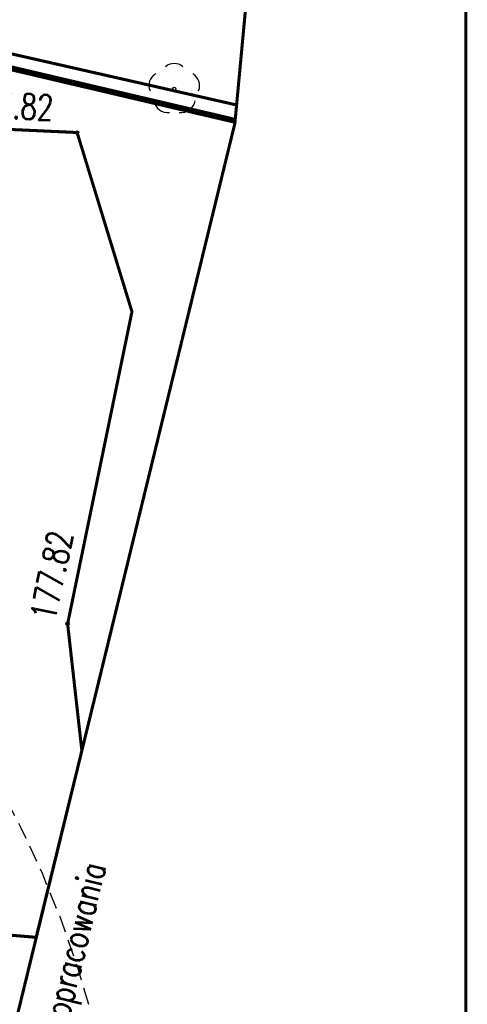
# Model space of a CAD drawing. Header units: metres. Extents: x 964 to 7125, y -212 to 9570.
# Tile 53 of 185: x 1715 to 1728, y 240 to 269. Entities that reach past the tile are written whole.
import ezdxf
from ezdxf import colors
from ezdxf.entities.mleader import LeaderData, LeaderLine
from ezdxf.enums import TextEntityAlignment as Align
from ezdxf.math import Vec2, Vec3

# ---------------------------------------------------------------- set-up
doc = ezdxf.new("R2010")
doc.units = ezdxf.units.M
for name, pattern in [('1', [1.5, 1, -0.5]), ('1081', [1.5, 1, -0.5]), ('3901', [0]), ('HIDDEN', [0.375, 0.25, -0.125])]:
    doc.linetypes.add(name, pattern=pattern)
doc.layers.add('AGP1_OPISY', color=7, linetype='Continuous', lineweight=13)
for name, color, linetype in [('Dzialki', 7, 'Continuous'), ('OT_Rzedna', 7, 'Continuous'), ('OT_ZagospodarowanieTerenu', 7, 'Continuous'), ('OTO_L_0', 7, 'Continuous'), ('siatka_kwadratow', 7, 'Continuous'), ('zakres_poprawny', 7, 'Continuous'), ('ZP_strefy oddziaływania', 8, 'HIDDEN')]:
    doc.layers.add(name, color=color, linetype=linetype)
doc.styles.add('ARIAL', font='arial.ttf')
doc.styles.add('STYL_ARIAL', font='simplex', dxfattribs={"width": 0.75, "oblique": 0.1})

# ---------------------------------------------------------------- blocks, each defined once
blk = doc.blocks.new('OTZL')
at = {"color": 0}
blk.add_circle((0, 0), 0.05, dxfattribs=at)
for centre, radius, start, end in [((0, 0.35), 0.4, 50.114, 129.886), ((-0.35, 0.1), 0.4, 119.8482, 203.5195), ((0.35, 0.1), 0.4, 336.8845, 60.1518), ((-0.2, -0.3), 0.4, 187.477, 278.4788), ((0.2, -0.275), 0.425, 262.6459, 349.6289)]:
    blk.add_arc(centre, radius, start, end, dxfattribs=at)
blk = doc.blocks.new('RTPW02')
at = {"color": 0}
blk.add_circle((0, 0), 0.05, dxfattribs=at)

msp = doc.modelspace()

# ---------------------------------------------------------------- linework, layer by layer
at = {"layer": 'Dzialki', "color": 8, "const_width": 0.09}
msp.add_lwpolyline([(1709.122, 269.195), (1721.632, 266.349)], dxfattribs=at)
at = {"layer": 'OT_ZagospodarowanieTerenu', "color": 251, "linetype": '1081', "true_color": 0x636466, "const_width": 0.09}
msp.add_lwpolyline([(1718.542, 260.235), (1716.922, 265.535), (1697.322, 266.435), (1683.672, 254.995), (1678.992, 234.455), (1682.282, 232.495), (1682.662, 227.255), (1698.832, 221.325), (1696.322, 206.435), (1703.682, 205.955), (1707.562, 209.025), (1708.492, 217.075), (1711.172, 228.515), (1709.932, 235.265), (1708.172, 239.455), (1710.772, 242.145), (1715.712, 241.735), (1717.062, 247.255), (1716.642, 251.005), (1718.542, 260.235)], dxfattribs=at)
at = {"layer": 'OTO_L_0', "color": 8, "linetype": '3901', "const_width": 0.175}
for points in [[(1720.752, 266.077), (1713.875, 267.692)], [(1721.589, 265.88), (1720.752, 266.077)]]:
    msp.add_lwpolyline(points, dxfattribs=at)
at = {"layer": 'siatka_kwadratow', "color": 7, "const_width": 0.09}
msp.add_lwpolyline([(1728.402, 137.095), (1728.402, 347.095)], dxfattribs=at)
at = {"layer": 'zakres_poprawny', "color": 8, "linetype": '1', "const_width": 0.09}
msp.add_lwpolyline([(1703.678, 205.957), (1707.792, 209.205), (1721.582, 265.805), (1722.632, 277.085), (1711.972, 284.135), (1661.582, 296.825), (1651.852, 308.235), (1643.241, 312.136)], dxfattribs=at)
at = {"layer": 'ZP_strefy oddziaływania', "color": 8, "ltscale": 2}
msp.add_lwpolyline([(1717.151, 222.935), (1717.607, 224.907, 0.414214), (1695.142, 260.898), (1688.104, 262.526, 0.414214), (1652.113, 240.061), (1651.657, 238.089, 0.414214), (1674.122, 202.099), (1681.16, 200.47, 0.414214)], format="xyb", close=True, dxfattribs=at)
at = {"layer": 'ZP_strefy oddziaływania', "color": 8, "ltscale": 2, "elevation": 0}
msp.add_lwpolyline([(1692.137, 260.857), (1690.577, 261.213, 0.414214), (1654.654, 238.641), (1654.509, 238.007, 0.414214), (1677.081, 202.083), (1678.641, 201.727, 0.414214), (1714.565, 224.3), (1714.709, 224.933, 0.414214)], format="xyb", close=True, dxfattribs=at)

# ---------------------------------------------------------------- block references
at = {"layer": 'OT_Rzedna', "color": 251, "true_color": 0x636466}
for p in [(1716.92, 265.533), (1716.638, 251.008)]:
    msp.add_blockref('RTPW02', p, dxfattribs=at)
at = {"layer": 'OT_ZagospodarowanieTerenu', "color": 251, "true_color": 0x636466}
msp.add_blockref('OTZL', (1719.792, 266.825), dxfattribs=at)

# ---------------------------------------------------------------- texts
at = {"layer": 'OT_Rzedna', "color": 251, "true_color": 0x636466, "style": 'STYL_ARIAL', "width": 0.75}
for rotation, p in [(357.3709, (1713.587, 266.764)), (78.3681, (1715.537, 251.212))]:
    msp.add_text('177.82', height=0.75, rotation=rotation, dxfattribs=at).set_placement(p, align=Align.TOP_LEFT)
at = {"layer": 'zakres_poprawny', "color": 251, "true_color": 0x636466, "style": 'STYL_ARIAL', "width": 0.75}
msp.add_text('zakres opracowania', height=0.75, rotation=76.3073, dxfattribs=at).set_placement((1716.227, 236.509), align=Align.BOTTOM_LEFT)

# ---------------------------------------------------------------- leaders
at = {"layer": 'AGP1_OPISY', "color": 8}
ml = msp.add_multileader_mtext('Standard', dxfattribs=at)
ml.set_content('ZNAK PODŚWIETLANY\\P"WODA-POWIETRZE-ODKURZACZ"', color=8, style='ARIAL')
ml.set_leader_properties()
ml.build(insert=Vec2(0, 0))
ml.multileader.update_dxf_attribs({"arrow_head_size": 1})
ctx = ml.context
ctx.base_point, ctx.char_height, ctx.arrow_head_size, ctx.landing_gap_size, ctx.plane_origin = Vec3(1704.669, 289.208), 1, 1, 0.08, Vec3(1759.517, 270.962)
ctx.text_align_type = 1
notes = []
notes.append((ctx, [(0, (1, 1, 0), (1704.369, 289.208), (1, 0), 0.3, [(0, [(1689.515, 260.058)], 0, [])])]))
ctx.mtext.insert, ctx.mtext.width, ctx.mtext.defined_height, ctx.mtext.alignment, ctx.mtext.flow_direction = Vec3(1716.317, 289.717), 22.31044, 9.297, 2, 5
for ctx, leaders in notes:
    for number, flags, end, landing, length, lines in leaders:
        leader = LeaderData()
        leader.index, (leader.has_last_leader_line, leader.has_dogleg_vector, leader.attachment_direction) = number, flags
        leader.last_leader_point, leader.dogleg_vector, leader.dogleg_length = Vec3(end), Vec3(landing), length
        for number, points, colour, breaks in lines:
            line = LeaderLine()
            line.index, line.vertices, line.color, line.breaks = number, Vec3.list(points), colors.encode_raw_color(colour), breaks
            leader.lines.append(line)
        ctx.leaders.append(leader)

doc.saveas('drawing.dxf')
